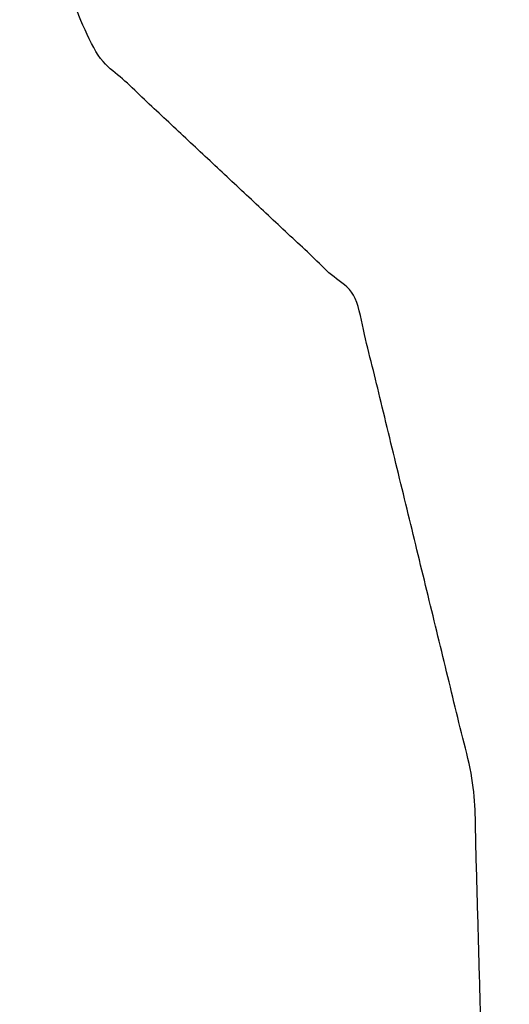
# Model space of a CAD drawing. Header units: millimetres. Extents: x -516 to 517, y -558 to 558.
# Tile 193 of 256: x 497.309 to 498.06, y -497.235 to -495.724. Entities that reach past the tile are written whole.
import ezdxf

# ---------------------------------------------------------------- set-up
doc = ezdxf.new("R2010")
doc.units = ezdxf.units.MM
doc.layers.add('Tressé - Pouf', color=7, linetype='Continuous', true_color=0x000000)

msp = doc.modelspace()

# ---------------------------------------------------------------- linework, layer by layer
at = {"layer": 'Tressé - Pouf', "color": 18, "lineweight": -3, "true_color": 0x000000}
for points, knots in [([(499.3755, -497.0347), (499.3756, -496.9727), (499.3757, -496.9106), (499.4275, -496.718), (499.4792, -496.5254), (499.5084, -496.3226), (499.5376, -496.1199), (499.5443, -495.917), (499.551, -495.7141), (499.5347, -495.4866), (499.5183, -495.259), (499.4827, -495.0441), (499.447, -494.8291), (499.3871, -494.5902), (499.3271, -494.3513), (499.2505, -494.1193), (499.1738, -493.8872), (499.0703, -493.6309), (498.9668, -493.3745), (498.8556, -493.1383), (498.7444, -492.9021), (498.6069, -492.6439), (498.4695, -492.3857), (498.1678, -491.8947), (497.8662, -491.4036), (497.6514, -491.2544), (497.4365, -491.1052), (497.3047, -490.7655), (497.1729, -490.4258), (496.7612, -489.8948), (496.3496, -489.3638), (496.6123, -488.8574), (496.875, -488.3511), (497.1665, -487.6987), (497.458, -487.0464), (497.5334, -486.4556), (497.6089, -485.8647), (498.196, -485.2952), (498.7832, -484.7256), (498.3783, -484.3893), (497.9734, -484.053), (498.535, -483.6951), (499.0967, -483.3372), (498.7521, -482.6726), (498.4075, -482.0081), (498.9771, -481.2748), (499.5466, -480.5415), (499.0624, -480.1699), (498.5781, -479.7983), (498.752, -479.4346), (498.9258, -479.0708)], [0, 0, 0, 1, 1, 2, 2, 3, 3, 4, 4, 5, 5, 6, 6, 7, 7, 8, 8, 9, 9, 10, 10, 11, 11, 12, 12, 13, 13, 14, 14, 15, 15, 16, 16, 17, 17, 18, 18, 19, 19, 20, 20, 21, 21, 22, 22, 23, 23, 24, 24, 25, 25, 25]), ([(497.2507, -499.6738), (497.34, -499.5557), (497.4292, -499.4375), (497.4205, -499.3645), (497.4119, -499.2915), (497.4917, -499.1082), (497.5715, -498.9248), (497.6443, -498.7305), (497.717, -498.5361), (497.7529, -498.2935), (497.7888, -498.0508), (497.9061, -497.7917), (498.0234, -497.5327), (498.0146, -497.2161), (498.0059, -496.8994), (497.9148, -496.5245), (497.8237, -496.1497), (497.6233, -495.962), (497.4229, -495.7744), (497.2961, -495.462), (497.1694, -495.1497), (497.1084, -494.6427), (497.0474, -494.1357), (496.6754, -493.8713), (496.3035, -493.6069), (495.9739, -493.1456), (495.6443, -492.6843), (495.381, -492.0807), (495.1177, -491.4771), (495.4651, -491.2517), (495.8125, -491.0264), (495.1843, -490.9442), (494.5562, -490.8621), (494.7336, -490.5732), (494.9111, -490.2844), (494.3997, -490.2133), (493.8882, -490.1421), (493.8289, -489.7382), (493.7695, -489.3342), (493.4453, -489.4081), (493.1211, -489.4819), (492.748, -489.1519), (492.375, -488.8218), (492.4518, -488.2969), (492.5286, -487.772)], [0, 0, 0, 1, 1, 2, 2, 3, 3, 4, 4, 5, 5, 6, 6, 7, 7, 8, 8, 9, 9, 10, 10, 11, 11, 12, 12, 13, 13, 14, 14, 15, 15, 16, 16, 17, 17, 18, 18, 19, 19, 20, 20, 21, 21, 21.7536, 21.7536, 21.7536])]:
    msp.add_open_spline(points, degree=2, knots=knots, dxfattribs=at)

doc.saveas('drawing.dxf')
